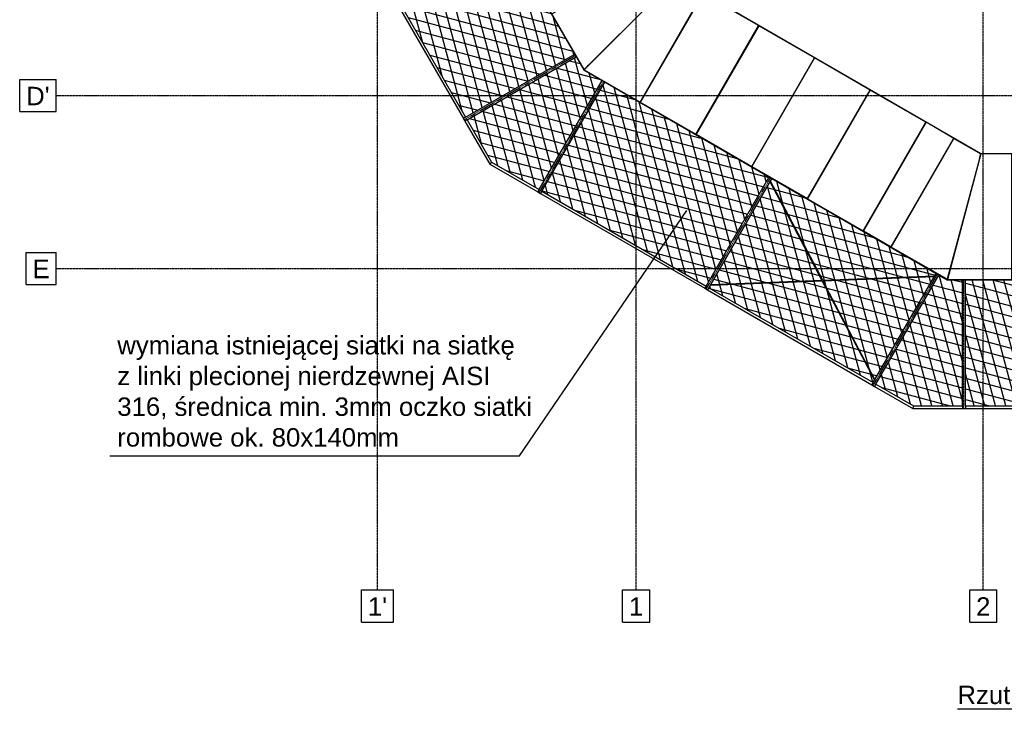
# Model space of a CAD drawing. Header units: millimetres. Extents: x -434 to 57429, y 89 to 37431.
# Tile 1 of 24: x 430 to 15748, y 445 to 11544. Entities that reach past the tile are written whole.
import ezdxf

# ---------------------------------------------------------------- set-up
doc = ezdxf.new("R2010")
doc.units = ezdxf.units.MM
doc.linetypes.add('DXK_LINE_DOT3', pattern=[5.9187, 2.979, -0.9799, 0.9799, -0.9799])
doc.styles.add('Arial', font='ARIAL.TTF', dxfattribs={"height": 0.2})
pattern_1 = [(105, (0, 0), (-153.3407, -41.0875), []), (165, (0, 0), (-41.0875, -153.3407), [])]

# ---------------------------------------------------------------- blocks, each defined once
blk = doc.blocks.new('Unknown-11 - 1324')
at = {"color": 5}
blk.add_line((15018, 825), (21222, 825), dxfattribs=at)
at = {"color": 5, "style": 'Arial'}
for s, height, p in [('Rzut z góry - widok płyty lądowiska', 286.52, (15018, 900)), ('1:100', 286.5, (17619, 450))]:
    blk.add_text(s, height=height, dxfattribs=at).set_placement(p)
blk = doc.blocks.new('Part-2581 - 1324')
at = {"color": 7}
for p, q in [((10111, 10314), (10114, 10314)), ((10997, 9844), (10999, 9843)), ((11865, 9343), (11866, 9342)), ((12732, 8842), (12734, 8841)), ((13600, 8341), (13602, 8340)), ((14035, 8090), (14036, 8089)), ((14882, 7601), (14886, 7598))]:
    blk.add_line(p, q, dxfattribs=at)
blk = doc.blocks.new('Part-3724 - 1324')
at = {"color": 7}
for p, q in [((9251, 10806), (9207, 10762)), ((9207, 10762), (14858, 7499)), ((9212, 10766), (9213, 10765)), ((9251, 10806), (9253, 10805)), ((10082, 10264), (10084, 10262)), ((10109, 10311), (10111, 10309)), ((10977, 9809), (10979, 9808)), ((10950, 9763), (10952, 9762)), ((11818, 9262), (11819, 9261)), ((11845, 9308), (11846, 9307)), ((12685, 8761), (12687, 8760)), ((12712, 8807), (12714, 8806)), ((13580, 8306), (13582, 8305)), ((13553, 8260), (13555, 8259)), ((13988, 8009), (13989, 8008)), ((14015, 8055), (14016, 8055)), ((14857, 7507), (14860, 7505)), ((14874, 7559), (14858, 7499)), ((14874, 7559), (14872, 7561))]:
    blk.add_line(p, q, dxfattribs=at)
blk = doc.blocks.new('Part-3391 - 1324')
at = {"color": 7}
for p, q in [((11109, 7401), (12089, 9098)), ((11152, 7376), (12132, 9073)), ((11089, 7366), (11132, 7341))]:
    blk.add_line(p, q, dxfattribs=at)
blk = doc.blocks.new('Part-3519 - 1324')
at = {"color": 7}
for p, q in [((8554, 8876), (8534, 8841)), ((8534, 8841), (11089, 7366)), ((8554, 8876), (11109, 7401)), ((11109, 7401), (11089, 7366))]:
    blk.add_line(p, q, dxfattribs=at)
blk = doc.blocks.new('Part-3714 - 1324')
at = {"color": 7}
for p, q in [((14874, 7559), (14858, 7499)), ((14874, 7559), (14876, 7559)), ((15864, 7559), (15866, 7559)), ((16866, 7559), (16868, 7559)), ((17868, 7559), (17870, 7559)), ((18870, 7559), (18872, 7559)), ((19872, 7559), (19874, 7559)), ((20374, 7559), (20376, 7559)), ((21366, 7559), (21364, 7559)), ((21382, 7499), (21366, 7559)), ((14858, 7499), (21382, 7499)), ((14860, 7505), (14862, 7505)), ((15864, 7505), (15866, 7505)), ((16866, 7505), (16868, 7505)), ((17868, 7505), (17870, 7505)), ((18870, 7505), (18872, 7505)), ((19872, 7505), (19874, 7505)), ((20374, 7505), (20376, 7505)), ((21378, 7505), (21380, 7505))]:
    blk.add_line(p, q, dxfattribs=at)
blk = doc.blocks.new('Part-3397 - 1324')
at = {"color": 7}
for p, q in [((8510, 8901), (9490, 10598)), ((8554, 8876), (9534, 10573)), ((8490, 8866), (8534, 8841))]:
    blk.add_line(p, q, dxfattribs=at)
blk = doc.blocks.new('Part-4531 - 1324')
at = {"color": 7}
for p, q in [((11059, 11952), (10084, 10262)), ((11925, 11452), (11059, 11952)), ((10950, 9763), (11925, 11452)), ((10084, 10262), (10950, 9763))]:
    blk.add_line(p, q, dxfattribs=at)
blk = doc.blocks.new('Part-3244 - 1324')
at = {"color": 7}
blk.add_line((15095, 5499), (15145, 5499), dxfattribs=at)
blk = doc.blocks.new('Part-2063 - 1324')
at = {"color": 7}
for p, q in [((9970, 12943), (9970, 12945)), ((10070, 13001), (10070, 13003)), ((10070, 12422), (10070, 12424)), ((9970, 12364), (9970, 12366)), ((9970, 11523), (9970, 11526)), ((10070, 11623), (10070, 11626)), ((9970, 10314), (9970, 10321)), ((9970, 10314), (9982, 10314))]:
    blk.add_line(p, q, dxfattribs=at)
blk = doc.blocks.new('Part-3409 - 1324')
at = {"color": 7}
for p, q in [((7367, 10029), (9064, 11009)), ((7392, 9986), (9089, 10966)), ((7357, 9966), (7332, 10009))]:
    blk.add_line(p, q, dxfattribs=at)
blk = doc.blocks.new('Part-2186 - 1324')
at = {"color": 7}
for p, q in [((10111, 10314), (10114, 10314)), ((10169, 10414), (10172, 10414)), ((11268, 10314), (11271, 10314)), ((11326, 10414), (11328, 10414)), ((12425, 10314), (12428, 10314)), ((12483, 10414), (12485, 10414)), ((13582, 10314), (13585, 10314))]:
    blk.add_line(p, q, dxfattribs=at)
blk = doc.blocks.new('Part-3543 - 1324')
at = {"color": 7}
for p, q in [((14333, 5539), (14322, 5499)), ((14333, 5539), (15095, 5539)), ((15095, 5539), (15095, 5499)), ((14322, 5499), (15095, 5499))]:
    blk.add_line(p, q, dxfattribs=at)
blk = doc.blocks.new('Part-2690 - 1324')
at = {"color": 7}
for p, q in [((8039, 12985), (8038, 12987)), ((8540, 12118), (8539, 12119)), ((8791, 11683), (8790, 11684)), ((9251, 10806), (9280, 10835)), ((9280, 10835), (9280, 10836))]:
    blk.add_line(p, q, dxfattribs=at)
blk = doc.blocks.new('Part-2701 - 1324')
at = {"color": 7}
for p, q in [((9251, 10806), (9280, 10835)), ((9280, 10835), (9282, 10834))]:
    blk.add_line(p, q, dxfattribs=at)
blk = doc.blocks.new('Part-3520 - 1324')
at = {"color": 7}
for p, q in [((5892, 12584), (5857, 12564)), ((5857, 12564), (5857, 12564)), ((5857, 12564), (7332, 10009)), ((5892, 12584), (7367, 10029)), ((7367, 10029), (7332, 10009))]:
    blk.add_line(p, q, dxfattribs=at)
blk = doc.blocks.new('Part-4529 - 1324')
at = {"color": 7}
for p, q in [((12795, 10950), (11819, 9261)), ((13661, 10450), (12795, 10950)), ((12685, 8761), (13661, 10450)), ((11819, 9261), (12685, 8761))]:
    blk.add_line(p, q, dxfattribs=at)
blk = doc.blocks.new('GridLine-5326 - 1324')
at = {"color": 6, "linetype": 'DXK_LINE_DOT3'}
blk.add_line((10020, 2674), (10020, 36674), dxfattribs=at)
at = {"color": 6}
for p, q in [((9809, 2674), (10231, 2674)), ((9809, 2174), (9809, 2674)), ((10231, 2174), (10231, 2674)), ((9809, 2174), (10231, 2174))]:
    blk.add_line(p, q, dxfattribs=at)
at = {"color": 7, "style": 'Arial'}
blk.add_text('1', height=287, dxfattribs=at).set_placement((9909, 2274))
blk = doc.blocks.new('Part-3243 - 1324')
at = {"color": 7}
for p, q in [((15095, 5539), (15095, 7499)), ((15145, 5539), (15145, 7499)), ((15095, 5499), (15145, 5499))]:
    blk.add_line(p, q, dxfattribs=at)
blk = doc.blocks.new('Part-4533 - 1324')
at = {"color": 7}
for p, q in [((8709, 11636), (10398, 12612)), ((10398, 12612), (10639, 12195)), ((10639, 12195), (9211, 10768)), ((9211, 10768), (8709, 11636))]:
    blk.add_line(p, q, dxfattribs=at)
blk = doc.blocks.new('Part-4525 - 1324')
at = {"color": 7}
for p, q in [((15382, 9456), (14862, 7505)), ((15864, 9456), (15382, 9456)), ((15864, 7505), (15864, 9456)), ((14862, 7505), (15864, 7505))]:
    blk.add_line(p, q, dxfattribs=at)
blk = doc.blocks.new('Part-3392 - 1324')
at = {"color": 7}
blk.add_line((11089, 7366), (11132, 7341), dxfattribs=at)
blk = doc.blocks.new('Part-3394 - 1324')
at = {"color": 7}
for p, q in [((13707, 5901), (14687, 7598)), ((13750, 5876), (14730, 7573)), ((13687, 5866), (13730, 5841))]:
    blk.add_line(p, q, dxfattribs=at)
blk = doc.blocks.new('Part-3395 - 1324')
at = {"color": 7}
blk.add_line((13687, 5866), (13730, 5841), dxfattribs=at)
blk = doc.blocks.new('Part-3398 - 1324')
at = {"color": 7}
blk.add_line((8490, 8866), (8534, 8841), dxfattribs=at)
blk = doc.blocks.new('Part-3410 - 1324')
at = {"color": 7}
blk.add_line((7357, 9966), (7332, 10009), dxfattribs=at)
blk = doc.blocks.new('Part-3685 - 1324')
at = {"color": 7}
for p, q in [((15382, 9456), (15369, 9406)), ((15369, 9406), (15369, 9406)), ((15864, 9406), (15866, 9406)), ((16866, 9406), (16868, 9406)), ((17868, 9406), (17870, 9406)), ((18870, 9406), (18872, 9406)), ((19872, 9406), (19874, 9406)), ((20374, 9406), (20376, 9406)), ((20871, 9406), (20858, 9456)), ((20871, 9406), (20871, 9406))]:
    blk.add_line(p, q, dxfattribs=at)
blk = doc.blocks.new('Part-3513 - 1324')
at = {"color": 7}
for p, q in [((15145, 5539), (15145, 5499)), ((15145, 5539), (18095, 5539)), ((18095, 5539), (18095, 5499)), ((15145, 5499), (18095, 5499))]:
    blk.add_line(p, q, dxfattribs=at)
blk = doc.blocks.new('Part-3518 - 1324')
at = {"color": 7}
for p, q in [((11152, 7376), (11132, 7341)), ((11152, 7376), (13707, 5901)), ((11132, 7341), (13687, 5866)), ((13707, 5901), (13687, 5866))]:
    blk.add_line(p, q, dxfattribs=at)
blk = doc.blocks.new('Part-3541 - 1324')
at = {"color": 7}
for p, q in [((13750, 5876), (13730, 5841)), ((13730, 5841), (14322, 5499)), ((13750, 5876), (14333, 5539)), ((14333, 5539), (14322, 5499))]:
    blk.add_line(p, q, dxfattribs=at)
blk = doc.blocks.new('Part-3563 - 1324')
at = {"color": 7}
for p, q in [((7392, 9986), (7357, 9966)), ((7357, 9966), (7357, 9966)), ((7357, 9966), (7743, 9297)), ((7392, 9986), (7772, 9327)), ((7772, 9327), (7743, 9297))]:
    blk.add_line(p, q, dxfattribs=at)
blk = doc.blocks.new('Part-3564 - 1324')
at = {"color": 7}
for p, q in [((7772, 9327), (7743, 9297)), ((7743, 9297), (7743, 9297)), ((7743, 9297), (8490, 8866)), ((7772, 9327), (8510, 8901)), ((8510, 8901), (8490, 8866))]:
    blk.add_line(p, q, dxfattribs=at)
blk = doc.blocks.new('Part-3661 - 1324')
at = {"color": 7}
for p, q in [((15364, 9390), (15369, 9406)), ((15364, 9390), (15365, 9390)), ((15382, 9456), (15385, 9465)), ((15382, 9456), (15382, 9456)), ((15385, 9465), (20855, 9465)), ((15864, 9456), (15866, 9456)), ((15864, 9390), (15866, 9390)), ((16866, 9456), (16868, 9456)), ((16866, 9390), (16868, 9390)), ((17868, 9456), (17870, 9456)), ((17868, 9390), (17870, 9390)), ((18870, 9456), (18872, 9456)), ((18870, 9390), (18872, 9390)), ((19872, 9456), (19874, 9456)), ((19872, 9390), (19874, 9390)), ((20374, 9456), (20376, 9456)), ((20374, 9390), (20376, 9390)), ((20855, 9465), (20858, 9456)), ((20858, 9456), (20858, 9456)), ((20876, 9390), (20871, 9406)), ((20875, 9390), (20876, 9390))]:
    blk.add_line(p, q, dxfattribs=at)
blk = doc.blocks.new('Part-3600 - 1324')
at = {"color": 7}
blk.add_line((12675, 10742), (12675, 10746), dxfattribs=at)
blk = doc.blocks.new('Part-3602 - 1324')
at = {"color": 7}
for p, q in [((11416, 10565), (11416, 10569)), ((11326, 10413), (11328, 10413))]:
    blk.add_line(p, q, dxfattribs=at)
blk = doc.blocks.new('GridLine-5333 - 1324')
at = {"color": 6}
for p, q in [((430, 10614), (995, 10614)), ((430, 10114), (430, 10614)), ((995, 10114), (995, 10614)), ((430, 10114), (995, 10114))]:
    blk.add_line(p, q, dxfattribs=at)
at = {"color": 6, "linetype": 'DXK_LINE_DOT3'}
blk.add_line((995, 10364), (36620, 10364), dxfattribs=at)
at = {"color": 7, "style": 'Arial'}
blk.add_text("D'", height=286.5, dxfattribs=at).set_placement((530, 10214))
blk = doc.blocks.new('Part-3641 - 1324')
at = {"color": 7}
for p, q in [((12911, 7491), (12104, 9025)), ((12107, 9030), (12110, 9032)), ((12110, 9032), (12111, 9032)), ((12922, 7492), (12111, 9032)), ((13727, 5941), (12916, 7482)), ((13734, 5949), (12927, 7482)), ((13728, 5942), (13727, 5941)), ((13727, 5941), (13728, 5942)), ((13732, 5944), (13728, 5942)), ((13728, 5942), (13731, 5943))]:
    blk.add_line(p, q, dxfattribs=at)
blk = doc.blocks.new('Part-3642 - 1324')
at = {"color": 7}
for p, q in [((12922, 7492), (14661, 7560)), ((12927, 7482), (14659, 7550)), ((14661, 7560), (14662, 7559)), ((14662, 7559), (14662, 7555)), ((11176, 7418), (11177, 7415)), ((11177, 7414), (12916, 7482)), ((11177, 7415), (11177, 7419)), ((11177, 7414), (11177, 7415)), ((11177, 7415), (11177, 7414)), ((11180, 7424), (12911, 7491))]:
    blk.add_line(p, q, dxfattribs=at)
blk = doc.blocks.new('Part-4526 - 1324')
at = {"color": 7}
for p, q in [((13989, 8008), (14964, 9698)), ((14964, 9698), (15382, 9457)), ((15382, 9457), (14857, 7507)), ((14857, 7507), (13989, 8008))]:
    blk.add_line(p, q, dxfattribs=at)
blk = doc.blocks.new('Part-3668 - 1324')
at = {"color": 7}
for p, q in [((10592, 12146), (10603, 12158)), ((10592, 12146), (10592, 12146)), ((10640, 12194), (10646, 12201)), ((10640, 12194), (11059, 11952)), ((10646, 12201), (15385, 9465)), ((11024, 11896), (11026, 11895)), ((11892, 11395), (11894, 11394)), ((11925, 11452), (11927, 11451)), ((12760, 10894), (12762, 10893)), ((12793, 10951), (12795, 10950)), ((13661, 10450), (13663, 10449)), ((13628, 10393), (13630, 10392)), ((14496, 9892), (14497, 9891)), ((14529, 9949), (14530, 9948)), ((14963, 9698), (14964, 9698)), ((14930, 9641), (14931, 9640)), ((15364, 9390), (15369, 9406)), ((15364, 9391), (15364, 9390)), ((15381, 9457), (15382, 9456)), ((15385, 9465), (15382, 9456))]:
    blk.add_line(p, q, dxfattribs=at)
blk = doc.blocks.new('Part-3696 - 1324')
at = {"color": 7}
for p, q in [((10640, 12194), (10603, 12158)), ((10603, 12158), (10603, 12158)), ((11032, 11910), (11034, 11909)), ((11900, 11409), (11902, 11408)), ((12768, 10908), (12770, 10907)), ((13636, 10407), (13638, 10406)), ((14504, 9906), (14505, 9905)), ((14938, 9655), (14939, 9654)), ((15368, 9407), (15369, 9406)), ((15369, 9406), (15382, 9456))]:
    blk.add_line(p, q, dxfattribs=at)
blk = doc.blocks.new('Part-3713 - 1324')
at = {"color": 7}
for p, q in [((10646, 12201), (15385, 9465)), ((15385, 9465), (20855, 9465))]:
    blk.add_line(p, q, dxfattribs=at)
blk = doc.blocks.new('Part-3723 - 1324')
at = {"color": 7}
for p, q in [((6005, 16428), (5945, 16412)), ((5945, 16412), (9207, 10762)), ((5952, 16412), (5951, 16414)), ((6005, 16428), (6006, 16426)), ((6454, 15542), (6453, 15544)), ((6501, 15569), (6500, 15571)), ((6955, 14674), (6954, 14676)), ((7002, 14701), (7001, 14703)), ((7456, 13806), (7455, 13808)), ((7503, 13833), (7502, 13835)), ((7957, 12938), (7956, 12940)), ((8004, 12965), (8003, 12967)), ((8458, 12071), (8457, 12072)), ((8505, 12098), (8504, 12099)), ((8756, 11663), (8755, 11664)), ((8709, 11636), (8709, 11637)), ((9207, 10762), (9251, 10806)), ((9212, 10766), (9211, 10768)), ((9251, 10806), (9250, 10807))]:
    blk.add_line(p, q, dxfattribs=at)
blk = doc.blocks.new('Part-3760 - 1324')
at = {"color": 7}
blk.add_line((14605, 7646), (14657, 7616), dxfattribs=at)
blk = doc.blocks.new('Part-3768 - 1324')
at = {"color": 7}
blk.add_line((9091, 10963), (9061, 11015), dxfattribs=at)
blk = doc.blocks.new('GridLine-5327 - 1324')
at = {"color": 6, "linetype": 'DXK_LINE_DOT3'}
blk.add_line((15420, 2674), (15420, 36674), dxfattribs=at)
at = {"color": 6}
for p, q in [((15209, 2674), (15631, 2674)), ((15209, 2174), (15209, 2674)), ((15631, 2174), (15631, 2674)), ((15209, 2174), (15631, 2174))]:
    blk.add_line(p, q, dxfattribs=at)
at = {"color": 7, "style": 'Arial'}
blk.add_text('2', height=287, dxfattribs=at).set_placement((15309, 2274))
blk = doc.blocks.new('Part-4527 - 1324')
at = {"color": 7}
for p, q in [((14530, 9948), (13555, 8259)), ((14963, 9698), (14530, 9948)), ((13988, 8009), (14963, 9698)), ((13555, 8259), (13988, 8009))]:
    blk.add_line(p, q, dxfattribs=at)
blk = doc.blocks.new('Part-4528 - 1324')
at = {"color": 7}
for p, q in [((13663, 10449), (12687, 8760)), ((14529, 9949), (13663, 10449)), ((13553, 8260), (14529, 9949)), ((12687, 8760), (13553, 8260))]:
    blk.add_line(p, q, dxfattribs=at)
blk = doc.blocks.new('Part-4530 - 1324')
at = {"color": 7}
for p, q in [((11927, 11451), (10952, 9762)), ((12793, 10951), (11927, 11451)), ((11818, 9262), (12793, 10951)), ((10952, 9762), (11818, 9262))]:
    blk.add_line(p, q, dxfattribs=at)
blk = doc.blocks.new('Part-4532 - 1324')
at = {"color": 7}
for p, q in [((10640, 12194), (9213, 10765)), ((11057, 11953), (10640, 12194)), ((10082, 10264), (11057, 11953)), ((9213, 10765), (10082, 10264))]:
    blk.add_line(p, q, dxfattribs=at)
blk = doc.blocks.new('GridLine-5325 - 1324')
at = {"color": 6, "linetype": 'DXK_LINE_DOT3'}
blk.add_line((5995, 2674), (5995, 36674), dxfattribs=at)
at = {"color": 6}
for p, q in [((5746, 2674), (6244, 2674)), ((5746, 2174), (5746, 2674)), ((6244, 2174), (6244, 2674)), ((5746, 2174), (6244, 2174))]:
    blk.add_line(p, q, dxfattribs=at)
at = {"color": 7, "style": 'Arial'}
blk.add_text("1'", height=286.5, dxfattribs=at).set_placement((5846, 2274))
blk = doc.blocks.new('GridLine-5332 - 1324')
at = {"color": 6}
for p, q in [((528, 7924), (995, 7924)), ((528, 7424), (528, 7924)), ((995, 7424), (995, 7924)), ((528, 7424), (995, 7424))]:
    blk.add_line(p, q, dxfattribs=at)
at = {"color": 6, "linetype": 'DXK_LINE_DOT3'}
blk.add_line((995, 7674), (36620, 7674), dxfattribs=at)
at = {"color": 7, "style": 'Arial'}
blk.add_text('E', height=287, dxfattribs=at).set_placement((628, 7524))

msp = doc.modelspace()

# ---------------------------------------------------------------- hatches: boundary and pattern name
h = msp.add_hatch()
h.set_pattern_fill('DIAMONDS', color=135, scale=50, angle=45)
h.set_pattern_definition(pattern_1)
h.paths.add_polyline_path([(7367, 10029), (7947, 10364), (7173, 10364), (7367, 10029)])
h.paths.add_polyline_path([(5995, 12405), (5995, 12643), (7589, 13564), (9064, 11009), (7947, 10364), (7173, 10364)])
h = msp.add_hatch()
h.set_pattern_fill('DIAMONDS', color=135, scale=50, angle=45)
h.set_pattern_definition(pattern_1)
h.paths.add_polyline_path([(7392, 9986), (7772, 9327), (8510, 8901), (9355, 10364), (8047, 10364)])
h.paths.add_polyline_path([(8047, 10364), (9089, 10966), (9089, 10966), (9207, 10762), (9490, 10598), (9355, 10364)])
h = msp.add_hatch()
h.set_pattern_fill('DIAMONDS', color=135, scale=50, angle=45)
h.set_pattern_definition(pattern_1)
h.paths.add_polyline_path([(10020, 8029), (10020, 10292), (12089, 9098), (11267, 7674), (10635, 7674)])
h.paths.add_polyline_path([(9413, 10364), (9895, 10364), (9970, 10321), (9970, 10314), (9982, 10314), (10020, 10292), (10020, 8029), (8554, 8876)])
h.paths.add_polyline_path([(11109, 7401), (11267, 7674), (10635, 7674), (11109, 7401)])
h.paths.add_polyline_path([(9895, 10364), (9534, 10573), (9413, 10364)])
h = msp.add_hatch()
h.set_pattern_fill('DIAMONDS', color=135, scale=50, angle=45)
h.set_pattern_definition(pattern_1)
h.paths.add_polyline_path([(11152, 7376), (12132, 9073), (14687, 7598), (13707, 5901)])
h = msp.add_hatch()
h.set_pattern_fill('DIAMONDS', color=135, scale=50, angle=45)
h.set_pattern_definition(pattern_1)
h.paths.add_polyline_path([(13750, 5876), (14333, 5539), (15095, 5539), (15095, 7499), (14858, 7499), (14730, 7573), (13750, 5876)])
h = msp.add_hatch()
h.set_pattern_fill('DIAMONDS', color=135, scale=50, angle=45)
h.set_pattern_definition(pattern_1)
h.paths.add_polyline_path([(15420, 5539), (18095, 5539), (18095, 7499), (15420, 7499)])
h.paths.add_polyline_path([(15145, 5539), (15420, 5539), (15420, 7499), (15145, 7499)])

# ---------------------------------------------------------------- linework, layer by layer
at = {"color": 3, "linetype": 'DXK_LINE_DOT3'}
for p, q in [((7345, 9987), (9076, 10989)), ((8512, 8853), (9512, 10586)), ((11110, 7354), (12110, 9086)), ((13708, 5854), (14708, 7586)), ((15120, 5499), (15120, 7499))]:
    msp.add_line(p, q, dxfattribs=at)
at = {"color": 136}
for p, q in [((8208, 4762), (10807, 8575)), ((1833, 4762), (8208, 4762))]:
    msp.add_line(p, q, dxfattribs=at)
msp.add_lwpolyline([(11152, 7376), (13707, 5901), (14687, 7598), (12132, 9073), (11152, 7376)])

# ---------------------------------------------------------------- block references
for name in ['GridLine-5325 - 1324', 'GridLine-5326 - 1324', 'GridLine-5327 - 1324', 'Part-3713 - 1324', 'Part-3723 - 1324', 'Part-2690 - 1324', 'Part-2063 - 1324', 'Part-3520 - 1324', 'Part-4533 - 1324', 'Part-4532 - 1324', 'Part-3668 - 1324', 'Part-3696 - 1324', 'Part-4531 - 1324', 'Part-4530 - 1324', 'Part-3409 - 1324', 'Part-3768 - 1324', 'Part-4529 - 1324', 'Part-3724 - 1324', 'Part-2701 - 1324', 'Part-3600 - 1324', 'GridLine-5333 - 1324', 'Part-3397 - 1324', 'Part-3602 - 1324', 'Part-4528 - 1324', 'Part-2186 - 1324', 'Part-2581 - 1324', 'Part-3410 - 1324', 'Part-3563 - 1324', 'Part-4527 - 1324', 'Part-4526 - 1324', 'Part-4525 - 1324', 'Part-3661 - 1324', 'Part-3685 - 1324', 'Part-3564 - 1324', 'Part-3391 - 1324', 'Part-3641 - 1324', 'Part-3398 - 1324', 'Part-3519 - 1324', 'GridLine-5332 - 1324', 'Part-3642 - 1324', 'Part-3394 - 1324', 'Part-3760 - 1324', 'Part-3714 - 1324', 'Part-3392 - 1324', 'Part-3518 - 1324', 'Part-3243 - 1324', 'Part-3395 - 1324', 'Part-3541 - 1324', 'Part-3543 - 1324', 'Part-3513 - 1324', 'Part-3244 - 1324', 'Unknown-11 - 1324']:
    msp.add_blockref(name, (0, 0))

# ---------------------------------------------------------------- texts
at = {"color": 30, "insert": (1948, 6624), "char_height": 286.523, "width": 6442.61, "attachment_point": 1, "style": 'Arial'}
msp.add_mtext('wymiana istniejącej siatki na siatkę z linki plecionej nierdzewnej AISI 316, średnica min. 3mm oczko siatki rombowe ok. 80x140mm  ', dxfattribs=at)

doc.saveas('drawing.dxf')
